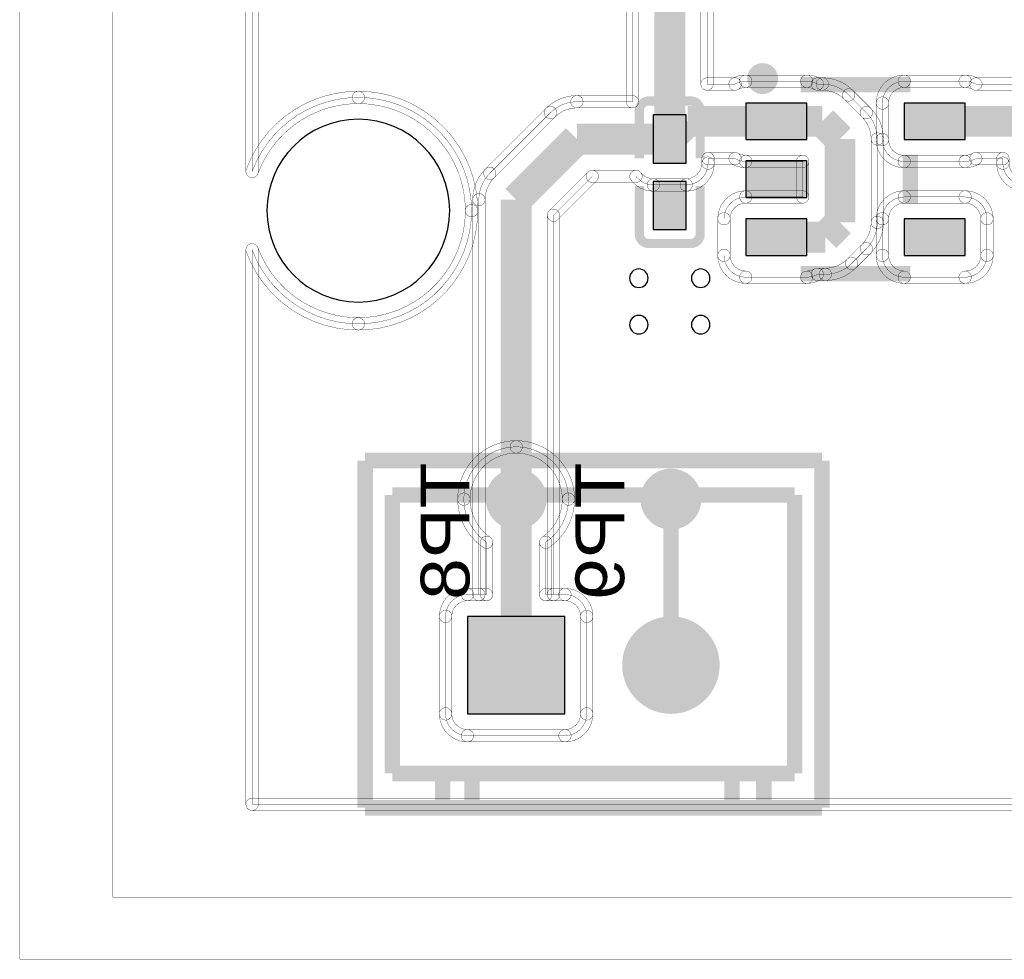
# Model space of a CAD drawing. Header units: millimetres. Extents: x -3.6 to 69.4, y -2.3 to 32.5.
# Tile 1 of 13: x -3.6 to 12.6, y -2.3 to 13.1. Entities that reach past the tile are written whole.
import ezdxf
from ezdxf.enums import TextEntityAlignment as Align

# ---------------------------------------------------------------- set-up
doc = ezdxf.new("R2010")
doc.units = ezdxf.units.MM
for name, color, linetype, true_color in [('Bottom Layer', 7, 'Continuous', 0x0000ff), ('Bottom Silkscreen Layer', 7, 'Continuous', 0x66cc33), ('Hole Layer', 7, 'Continuous', 0x222222), ('Top Layer', 7, 'Continuous', 0xff0000), ('Top Silkscreen Layer', 7, 'Continuous', 0xffcc00)]:
    doc.layers.add(name, color=color, linetype=linetype, true_color=true_color)
doc.styles.get("Standard").update_dxf_attribs({"font": 'arial.ttf'})

msp = doc.modelspace()

# ---------------------------------------------------------------- hatches: boundary and pattern name
at = {"layer": 'Bottom Layer'}
for points in [[(4.091, 5.265, 1), (5.091, 5.265, 1)], [(6.631, 5.265, 1), (7.631, 5.265, 1)], [(3.791, 3.34), (3.791, 1.74), (5.391, 1.74), (5.391, 3.34)], [(6.331, 2.54, 1), (7.931, 2.54, 1)]]:
    msp.add_hatch(color=256, dxfattribs=at).paths.add_polyline_path(points)
at = {"layer": 'Hole Layer'}
for points in [[(4.091, 2.54, 1), (5.091, 2.54, 1)], [(6.631, 2.54, 1), (7.631, 2.54, 1)]]:
    msp.add_hatch(color=256, dxfattribs=at).paths.add_polyline_path(points)
at = {"layer": 'Top Layer'}
for points in [[(9.36, 11.166), (9.36, 11.766), (8.36, 11.766), (8.36, 11.166)], [(11.96, 11.166), (11.96, 11.766), (10.96, 11.766), (10.96, 11.166)], [(6.842, 10.78), (7.382, 10.78), (7.382, 11.57), (6.842, 11.57)], [(9.36, 10.216), (9.36, 10.816), (8.36, 10.816), (8.36, 10.216)], [(6.842, 9.69), (7.382, 9.69), (7.382, 10.48), (6.842, 10.48)], [(9.36, 9.266), (9.36, 9.866), (8.36, 9.866), (8.36, 9.266)], [(11.96, 9.266), (11.96, 9.866), (10.96, 9.866), (10.96, 9.266)], [(3.791, 3.34), (3.791, 1.74), (5.391, 1.74), (5.391, 3.34)], [(6.331, 2.54, 1), (7.931, 2.54, 1)]]:
    msp.add_hatch(color=256, dxfattribs=at).paths.add_polyline_path(points)

# ---------------------------------------------------------------- linework, layer by layer
at = {"layer": 'Bottom Layer', "const_width": 0.00508}
msp.add_lwpolyline([(-2.032, 31.496), (-2.032, -1.27), (67.564, -1.27), (67.564, 31.496)], close=True, dxfattribs=at)
for points in [[(64.744, 9.357), (64.744, 0.257), (0.257, 0.257), (0.257, 9.357, 0.314172), (2, 8.142, 0.414214), (3.858, 10, 0.414214), (2, 11.858, 0.314172), (0.257, 10.643), (0.257, 19.357, 0.314172), (2, 18.142, 0.414214), (3.858, 20, 0.414214), (2, 21.858, 0.314172), (0.257, 20.643), (0.257, 29.744), (64.744, 29.744), (64.744, 20.643, 0.314172), (63, 21.858, 0.414214), (61.142, 20, 0.414214), (63, 18.142, 0.314172), (64.744, 19.357), (64.744, 10.643, 0.314172), (63, 11.858, 0.414214), (61.142, 10, 0.414214), (63, 8.142, 0.314172)], [(0.155, 19.357, -1), (0.358, 19.357), (0.358, 10.643, -1), (0.155, 10.643)], [(0.161, 10.678, -0.314172), (2, 11.96, -1), (2, 11.757, 0.314172), (0.352, 10.608, -1)], [(2, 11.96, -0.414214), (3.96, 10, -1), (3.757, 10, 0.414214), (2, 11.757, -1)], [(3.96, 10, -0.414214), (2, 8.04, -1), (2, 8.243, 0.414214), (3.757, 10, -1)], [(0.155, 9.357, -1), (0.358, 9.357), (0.358, 0.257, -1), (0.155, 0.257)], [(2, 8.04, -0.314172), (0.161, 9.322, -1), (0.352, 9.392, 0.314172), (2, 8.243, -1)], [(3.631, 5.265, -0.414214), (4.591, 6.224, -1), (4.591, 6.021, 0.414214), (3.834, 5.265, -1)], [(4.591, 6.224, -0.414214), (5.55, 5.265, -1), (5.347, 5.265, 0.414214), (4.591, 6.021, -1)], [(3.432, 1.74, 0.414214), (3.791, 1.382), (5.391, 1.382, 0.414214), (5.749, 1.74), (5.749, 3.34, 0.414214), (5.391, 3.698), (5.076, 3.698), (5.076, 4.557, 0.247355), (5.449, 5.265, 0.414214), (4.591, 6.123, 0.414214), (3.732, 5.265, 0.247355), (4.105, 4.557), (4.105, 3.698), (3.791, 3.698, 0.414214), (3.432, 3.34), (3.432, 3.34), (3.432, 1.74)], [(4.048, 4.473, -0.247355), (3.631, 5.265, -1), (3.834, 5.265, 0.247355), (4.163, 4.64, -1)], [(5.55, 5.265, -0.247355), (5.133, 4.473, -1), (5.018, 4.64, 0.247355), (5.347, 5.265, -1)], [(4.004, 4.557, -1), (4.207, 4.557), (4.207, 3.698, -1), (4.004, 3.698)], [(5.177, 3.698, -1), (4.974, 3.698), (4.974, 4.557, -1), (5.177, 4.557)], [(3.331, 3.34, -0.414214), (3.791, 3.8, -1), (3.791, 3.597, 0.414214), (3.534, 3.34, -1)], [(3.791, 3.597, -1), (3.791, 3.8), (4.105, 3.8, -1), (4.105, 3.597)], [(5.076, 3.597, -1), (5.076, 3.8), (5.391, 3.8, -1), (5.391, 3.597)], [(5.391, 3.8, -0.414214), (5.85, 3.34, -1), (5.647, 3.34, 0.414214), (5.391, 3.597, -1)], [(3.331, 3.34, -1), (3.534, 3.34), (3.534, 3.34, -1), (3.331, 3.34)], [(3.331, 3.34, -1), (3.534, 3.34), (3.534, 1.74, -1), (3.331, 1.74)], [(5.85, 1.74, -1), (5.647, 1.74), (5.647, 3.34, -1), (5.85, 3.34)], [(3.791, 1.28, -0.414214), (3.331, 1.74, -1), (3.534, 1.74, 0.414214), (3.791, 1.483, -1)], [(3.331, 1.74, -1), (3.534, 1.74), (3.534, 1.74, -1), (3.331, 1.74)], [(5.85, 1.74, -0.414214), (5.391, 1.28, -1), (5.391, 1.483, 0.414214), (5.647, 1.74, -1)], [(3.791, 1.28, -1), (3.791, 1.483), (5.391, 1.483, -1), (5.391, 1.28)], [(0.257, 0.155, -1), (0.257, 0.358), (64.744, 0.358, -1), (64.744, 0.155)]]:
    msp.add_lwpolyline(points, format="xyb", close=True, dxfattribs=at)
at = {"layer": 'Bottom Layer', "const_width": 0.254}
for points in [[(4.591, 5.265), (4.591, 2.54)], [(7.131, 2.54), (7.131, 5.265)]]:
    msp.add_lwpolyline(points, dxfattribs=at)
at = {"layer": 'Bottom Layer'}
msp.add_lwpolyline([(3.791, 3.34), (3.791, 1.74), (5.391, 1.74), (5.391, 3.34)], close=True, dxfattribs=at)
at = {"layer": 'Hole Layer'}
msp.add_lwpolyline([(0.5, 10, 1), (3.5, 10), (3.5, 10, 1), (0.5, 10)], format="xyb", dxfattribs=at)
for points in [[(6.452, 8.89, 1), (6.756, 8.89, 1)], [(7.468, 8.89, 1), (7.772, 8.89, 1)], [(6.452, 8.128, 1), (6.756, 8.128, 1)], [(7.468, 8.128, 1), (7.772, 8.128, 1)]]:
    msp.add_lwpolyline(points, format="xyb", close=True, dxfattribs=at)
at = {"layer": 'Top Layer', "const_width": 0.00508}
msp.add_lwpolyline([(-3.556, 32.512), (-3.556, -2.286), (68.58, -2.286), (68.58, 32.512)], close=True, dxfattribs=at)
for points in [[(0.155, 19.357, -1), (0.358, 19.357), (0.358, 10.643, -1), (0.155, 10.643)], [(6.398, 13.58, -1), (6.601, 13.58), (6.601, 11.787, -1), (6.398, 11.787)], [(7.826, 12.078, -1), (7.623, 12.078), (7.623, 13.37, -1), (7.826, 13.37)], [(7.724, 11.976, -1), (7.724, 12.18), (8.184, 12.18, -1), (8.184, 11.976)], [(8.135, 12.167, -0.128813), (8.36, 12.226, -1), (8.36, 12.022, 0.128813), (8.234, 11.989, -1)], [(8.36, 12.022, -1), (8.36, 12.226), (9.36, 12.226, -1), (9.36, 12.022)], [(9.36, 12.226, -0.128813), (9.585, 12.167, -1), (9.486, 11.989, 0.128813), (9.36, 12.022, -1)], [(9.536, 11.976, -1), (9.536, 12.18), (9.616, 12.18, -1), (9.616, 11.976)], [(9.616, 12.18, -0.198912), (10.121, 11.971, -1), (9.977, 11.827, 0.198912), (9.616, 11.976, -1)], [(9.616, 11.976, -1), (9.616, 12.18), (9.616, 12.18, -1), (9.616, 11.976)], [(10.5, 11.766, -0.414214), (10.96, 12.226, -1), (10.96, 12.022, 0.414214), (10.704, 11.766, -1)], [(10.96, 12.022, -1), (10.96, 12.226), (11.96, 12.226, -1), (11.96, 12.022)], [(11.96, 12.226, -0.128813), (12.186, 12.167, -1), (12.086, 11.989, 0.128813), (11.96, 12.022, -1)], [(12.136, 11.976, -1), (12.136, 12.18), (12.917, 12.18, -1), (12.917, 11.976)], [(0.161, 10.678, -0.314172), (2, 11.96, -1), (2, 11.757, 0.314172), (0.352, 10.608, -1)], [(2, 11.96, -0.414214), (3.96, 10, -1), (3.757, 10, 0.414214), (2, 11.757, -1)], [(9.977, 11.827, -1), (10.121, 11.971), (10.411, 11.681, -1), (10.267, 11.537)], [(9.977, 11.827, -1), (10.121, 11.971), (10.121, 11.971, -1), (9.977, 11.827)], [(5.082, 11.68, -0.198912), (5.587, 11.889, -1), (5.587, 11.686, 0.198912), (5.226, 11.536, -1)], [(5.587, 11.686, -1), (5.587, 11.889), (6.5, 11.889, -1), (6.5, 11.686)], [(5.587, 11.686, -1), (5.587, 11.889), (5.587, 11.889, -1), (5.587, 11.686)], [(10.5, 11.766, -1), (10.704, 11.766), (10.704, 11.166, -1), (10.5, 11.166)], [(4.23, 10.54, -1), (4.086, 10.683), (5.082, 11.68, -1), (5.226, 11.536)], [(5.226, 11.536, -1), (5.082, 11.68), (5.082, 11.68, -1), (5.226, 11.536)], [(10.411, 11.681, -0.198912), (10.62, 11.176, -1), (10.417, 11.176, 0.198912), (10.267, 11.537, -1)], [(10.267, 11.537, -1), (10.411, 11.681), (10.411, 11.681, -1), (10.267, 11.537)], [(10.62, 9.807, -1), (10.417, 9.807), (10.417, 11.176, -1), (10.62, 11.176)], [(10.62, 11.176, -1), (10.417, 11.176), (10.417, 11.176, -1), (10.62, 11.176)], [(10.5, 11.166, -1), (10.704, 11.166), (10.704, 11.166, -1), (10.5, 11.166)], [(10.96, 10.706, -0.414214), (10.5, 11.166, -1), (10.704, 11.166, 0.414214), (10.96, 10.909, -1)], [(7.842, 10.78, -0.414214), (7.382, 10.32, -1), (7.382, 10.523, 0.414214), (7.639, 10.78, -1)], [(7.842, 10.78, -1), (7.639, 10.78), (7.639, 10.854, -1), (7.842, 10.854)], [(7.74, 10.752, -1), (7.74, 10.955), (8.184, 10.955, -1), (8.184, 10.752)], [(8.36, 10.706, -0.128813), (8.135, 10.765, -1), (8.234, 10.942, 0.128813), (8.36, 10.909, -1)], [(8.36, 10.706, -1), (8.36, 10.909), (9.294, 10.909, -1), (9.294, 10.706)], [(9.395, 10.224, -1), (9.192, 10.224), (9.192, 10.808, -1), (9.395, 10.808)], [(10.96, 10.706, -1), (10.96, 10.909), (11.96, 10.909, -1), (11.96, 10.706)], [(12.186, 10.765, -0.128813), (11.96, 10.706, -1), (11.96, 10.909, 0.128813), (12.086, 10.942, -1)], [(12.136, 10.752, -1), (12.136, 10.955), (12.58, 10.955, -1), (12.58, 10.752)], [(12.681, 10.78, -1), (12.478, 10.78), (12.478, 10.854, -1), (12.681, 10.854)], [(12.938, 10.32, -0.414214), (12.478, 10.78, -1), (12.681, 10.78, 0.414214), (12.938, 10.523, -1)], [(3.877, 10.179, -0.198912), (4.086, 10.683, -1), (4.23, 10.54, 0.198912), (4.08, 10.179, -1)], [(4.23, 10.54, -1), (4.086, 10.683), (4.086, 10.683, -1), (4.23, 10.54)], [(5.275, 9.853, -1), (5.131, 9.997), (5.769, 10.635, -1), (5.912, 10.491)], [(5.841, 10.461, -1), (5.841, 10.664), (6.557, 10.664, -1), (6.557, 10.461)], [(6.842, 10.32, -0.234028), (6.476, 10.501, -1), (6.638, 10.624, 0.234028), (6.842, 10.523, -1)], [(6.842, 10.32, -1), (6.842, 10.523), (7.382, 10.523, -1), (7.382, 10.32)], [(3.877, 10.179, -1), (4.08, 10.179), (4.08, 10.179, -1), (3.877, 10.179)], [(4.08, 3.698, -1), (3.877, 3.698), (3.877, 10.179, -1), (4.08, 10.179)], [(7.9, 9.866, -0.414214), (8.36, 10.326, -1), (8.36, 10.123, 0.414214), (8.103, 9.866, -1)], [(8.36, 10.123, -1), (8.36, 10.326), (9.294, 10.326, -1), (9.294, 10.123)], [(10.5, 9.866, -0.414214), (10.96, 10.326, -1), (10.96, 10.123, 0.414214), (10.704, 9.866, -1)], [(10.602, 9.266, 0.414214), (10.96, 8.908), (11.96, 8.908, 0.414214), (12.318, 9.266), (12.318, 9.866), (12.318, 9.866, 0.414214), (11.96, 10.224), (10.96, 10.224, 0.414214), (10.602, 9.866), (10.602, 9.266)], [(10.96, 10.123, -1), (10.96, 10.326), (11.96, 10.326, -1), (11.96, 10.123)], [(11.96, 10.326, -0.414214), (12.42, 9.866, -1), (12.217, 9.866, 0.414214), (11.96, 10.123, -1)], [(3.96, 10, -0.414214), (2, 8.04, -1), (2, 8.243, 0.414214), (3.757, 10, -1)], [(5.304, 3.698, -1), (5.101, 3.698), (5.101, 9.925, -1), (5.304, 9.925)], [(7.9, 9.866, -1), (8.103, 9.866), (8.103, 9.266, -1), (7.9, 9.266)], [(10.62, 9.807, -0.198912), (10.411, 9.303, -1), (10.267, 9.446, 0.198912), (10.417, 9.807, -1)], [(10.5, 9.866, -1), (10.704, 9.866), (10.704, 9.266, -1), (10.5, 9.266)], [(12.42, 9.266, -1), (12.217, 9.266), (12.217, 9.866, -1), (12.42, 9.866)], [(12.217, 9.866, -1), (12.42, 9.866), (12.42, 9.866, -1), (12.217, 9.866)], [(0.155, 9.357, -1), (0.358, 9.357), (0.358, 0.257, -1), (0.155, 0.257)], [(2, 8.04, -0.314172), (0.161, 9.322, -1), (0.352, 9.392, 0.314172), (2, 8.243, -1)], [(10.169, 9.061, -1), (10.026, 9.205), (10.267, 9.446, -1), (10.411, 9.303)], [(10.411, 9.303, -1), (10.267, 9.446), (10.267, 9.446, -1), (10.411, 9.303)], [(7.9, 9.266, -1), (8.103, 9.266), (8.103, 9.266, -1), (7.9, 9.266)], [(8.36, 8.806, -0.414214), (7.9, 9.266, -1), (8.103, 9.266, 0.414214), (8.36, 9.009, -1)], [(10.169, 9.061, -0.198912), (9.665, 8.852, -1), (9.665, 9.055, 0.198912), (10.026, 9.205, -1)], [(10.169, 9.061, -1), (10.026, 9.205), (10.026, 9.205, -1), (10.169, 9.061)], [(10.96, 8.806, -0.414214), (10.5, 9.266, -1), (10.704, 9.266, 0.414214), (10.96, 9.009, -1)], [(10.5, 9.266, -1), (10.704, 9.266), (10.704, 9.266, -1), (10.5, 9.266)], [(12.42, 9.266, -0.414214), (11.96, 8.806, -1), (11.96, 9.009, 0.414214), (12.217, 9.266, -1)], [(9.585, 8.865, -0.128813), (9.36, 8.806, -1), (9.36, 9.009, 0.128813), (9.486, 9.042, -1)], [(9.536, 8.852, -1), (9.536, 9.055), (9.665, 9.055, -1), (9.665, 8.852)], [(9.665, 8.852, -1), (9.665, 9.055), (9.665, 9.055, -1), (9.665, 8.852)], [(8.36, 8.806, -1), (8.36, 9.009), (9.36, 9.009, -1), (9.36, 8.806)], [(10.96, 8.806, -1), (10.96, 9.009), (11.96, 9.009, -1), (11.96, 8.806)], [(3.331, 3.34, -0.414214), (3.791, 3.8, -1), (3.791, 3.597, 0.414214), (3.534, 3.34, -1)], [(3.791, 3.597, -1), (3.791, 3.8), (3.978, 3.8, -1), (3.978, 3.597)], [(5.203, 3.597, -1), (5.203, 3.8), (5.391, 3.8, -1), (5.391, 3.597)], [(5.391, 3.8, -0.414214), (5.85, 3.34, -1), (5.647, 3.34, 0.414214), (5.391, 3.597, -1)], [(3.331, 3.34, -1), (3.534, 3.34), (3.534, 3.34, -1), (3.331, 3.34)], [(3.331, 3.34, -1), (3.534, 3.34), (3.534, 1.74, -1), (3.331, 1.74)], [(5.85, 1.74, -1), (5.647, 1.74), (5.647, 3.34, -1), (5.85, 3.34)], [(3.791, 1.28, -0.414214), (3.331, 1.74, -1), (3.534, 1.74, 0.414214), (3.791, 1.483, -1)], [(3.331, 1.74, -1), (3.534, 1.74), (3.534, 1.74, -1), (3.331, 1.74)], [(5.85, 1.74, -0.414214), (5.391, 1.28, -1), (5.391, 1.483, 0.414214), (5.647, 1.74, -1)], [(3.791, 1.28, -1), (3.791, 1.483), (5.391, 1.483, -1), (5.391, 1.28)], [(0.257, 0.155, -1), (0.257, 0.358), (64.744, 0.358, -1), (64.744, 0.155)]]:
    msp.add_lwpolyline(points, format="xyb", close=True, dxfattribs=at)
for points in [[(64.744, 0.257), (0.257, 0.257), (0.257, 9.357, 0.314172), (2, 8.142, 0.414214), (3.858, 10, 0.414214), (2, 11.858, 0.314172), (0.257, 10.643), (0.257, 19.357, 0.314172)], [(6.5, 13.58), (6.5, 11.787), (5.587, 11.787), (5.587, 11.787, 0.198912), (5.154, 11.608), (5.154, 11.608), (4.158, 10.611), (4.158, 10.611, 0.198912), (3.978, 10.179), (3.978, 10.179), (3.978, 3.698), (3.791, 3.698, 0.414214), (3.432, 3.34), (3.432, 3.34), (3.432, 1.74), (3.432, 1.74, 0.414214), (3.791, 1.382), (5.391, 1.382, 0.414214), (5.749, 1.74), (5.749, 3.34, 0.414214), (5.391, 3.698), (5.203, 3.698), (5.203, 9.925), (5.841, 10.563), (6.557, 10.563, 0.234028), (6.842, 10.422), (7.382, 10.422, 0.414214), (7.74, 10.78), (7.74, 10.854), (8.184, 10.854, 0.128813), (8.36, 10.808), (9.294, 10.808), (9.294, 10.224), (8.36, 10.224, 0.414214), (8.002, 9.866), (8.002, 9.266), (8.002, 9.266, 0.414214), (8.36, 8.908), (9.36, 8.908, 0.128813), (9.536, 8.954), (9.665, 8.954), (9.665, 8.954, 0.198912), (10.098, 9.133), (10.098, 9.133), (10.339, 9.374), (10.339, 9.374, 0.198912), (10.518, 9.807), (10.518, 11.176), (10.518, 11.176, 0.198912), (10.339, 11.609), (10.339, 11.609), (10.049, 11.899), (10.049, 11.899, 0.198912), (9.616, 12.078), (9.616, 12.078), (9.536, 12.078, 0.128813), (9.36, 12.124), (8.36, 12.124, 0.128813), (8.184, 12.078), (7.724, 12.078), (7.724, 13.37)], [(12.917, 12.078), (12.136, 12.078, 0.128813), (11.96, 12.124), (10.96, 12.124, 0.414214), (10.602, 11.766), (10.602, 11.166), (10.602, 11.166, 0.414214), (10.96, 10.808), (11.96, 10.808, 0.128813), (12.136, 10.854), (12.58, 10.854), (12.58, 10.78, 0.414214), (12.938, 10.422)]]:
    msp.add_lwpolyline(points, format="xyb", dxfattribs=at)
at = {"layer": 'Top Layer', "const_width": 0.508}
for points in [[(7.112, 14.097), (7.112, 11.175)], [(7.112, 11.175), (7.403, 11.466)], [(7.403, 11.466), (8.86, 11.466)], [(9.616, 11.466), (8.86, 11.466)], [(9.906, 11.176), (9.616, 11.466)], [(11.46, 11.466), (12.917, 11.466)], [(4.591, 10.179), (5.587, 11.175)], [(5.587, 11.175), (7.112, 11.175)], [(9.906, 9.807), (9.906, 11.176)], [(4.591, 2.54), (4.591, 10.179)], [(9.665, 9.566), (9.906, 9.807)], [(8.86, 9.566), (9.665, 9.566)]]:
    msp.add_lwpolyline(points, dxfattribs=at)
at = {"layer": 'Top Layer'}
for points in [[(9.36, 11.166), (9.36, 11.766), (8.36, 11.766), (8.36, 11.166)], [(11.96, 11.166), (11.96, 11.766), (10.96, 11.766), (10.96, 11.166)], [(6.842, 10.78), (7.382, 10.78), (7.382, 11.57), (6.842, 11.57)], [(9.36, 10.216), (9.36, 10.816), (8.36, 10.816), (8.36, 10.216)], [(6.842, 9.69), (7.382, 9.69), (7.382, 10.48), (6.842, 10.48)], [(9.36, 9.266), (9.36, 9.866), (8.36, 9.866), (8.36, 9.266)], [(11.96, 9.266), (11.96, 9.866), (10.96, 9.866), (10.96, 9.266)], [(3.791, 3.34), (3.791, 1.74), (5.391, 1.74), (5.391, 3.34)]]:
    msp.add_lwpolyline(points, close=True, dxfattribs=at)
at = {"layer": 'Top Silkscreen Layer', "const_width": 0.254}
msp.add_lwpolyline([(8.509, 12.167, 1), (8.763, 12.167, 1)], format="xyb", close=True, dxfattribs=at)
msp.add_lwpolyline([(8.509, 12.167, 1), (8.763, 12.167, 1)], format="xyb", close=True, dxfattribs=at)
at = {"layer": 'Top Silkscreen Layer'}
for points, const_width in [([(11.06, 12.066), (9.26, 12.066)], 0.254), ([(11.06, 12.066), (9.26, 12.066)], 0.254), ([(7.458, 11.799), (6.766, 11.799)], 0.152), ([(7.458, 11.799), (6.766, 11.799)], 0.152), ([(6.613, 11.646), (6.613, 10.856)], 0.152), ([(6.613, 11.646), (6.613, 10.856)], 0.152), ([(7.611, 10.856), (7.611, 11.646)], 0.152), ([(7.611, 10.856), (7.611, 11.646)], 0.152), ([(11.06, 10.916), (11.06, 10.116)], 0.254), ([(11.06, 10.916), (11.06, 10.116)], 0.254), ([(6.613, 9.614), (6.613, 10.404)], 0.152), ([(6.613, 9.614), (6.613, 10.404)], 0.152), ([(7.611, 10.404), (7.611, 9.614)], 0.152), ([(7.611, 10.404), (7.611, 9.614)], 0.152), ([(7.458, 9.461), (6.766, 9.461)], 0.152), ([(7.458, 9.461), (6.766, 9.461)], 0.152), ([(11.06, 8.966), (9.26, 8.966)], 0.254), ([(11.06, 8.966), (9.26, 8.966)], 0.254), ([(2.111, 5.898), (9.611, 5.898)], 0.254), ([(2.111, 0.198), (2.111, 5.898)], 0.254), ([(2.111, 5.898), (9.611, 5.898)], 0.254), ([(2.111, 0.198), (2.111, 5.898)], 0.254), ([(9.611, 5.898), (9.611, 0.198)], 0.254), ([(9.611, 5.898), (9.611, 0.198)], 0.254), ([(2.559, 5.334), (2.559, 0.762)], 0.254), ([(9.163, 5.334), (2.559, 5.334)], 0.254), ([(2.559, 5.334), (2.559, 0.762)], 0.254), ([(9.163, 5.334), (2.559, 5.334)], 0.254), ([(9.163, 0.762), (9.163, 5.334)], 0.254), ([(9.163, 0.762), (9.163, 5.334)], 0.254), ([(2.559, 0.762), (9.163, 0.762)], 0.254), ([(2.559, 0.762), (9.163, 0.762)], 0.254), ([(3.384, 0.762), (3.384, 0.198)], 0.254), ([(3.384, 0.762), (3.384, 0.198)], 0.254), ([(3.867, 0.762), (3.867, 0.198)], 0.254), ([(3.867, 0.762), (3.867, 0.198)], 0.254), ([(8.134, 0.762), (8.134, 0.198)], 0.254), ([(8.134, 0.762), (8.134, 0.198)], 0.254), ([(8.655, 0.762), (8.655, 0.198)], 0.254), ([(8.655, 0.762), (8.655, 0.198)], 0.254), ([(9.611, 0.198), (2.111, 0.198)], 0.254), ([(9.611, 0.198), (2.111, 0.198)], 0.254)]:
    msp.add_lwpolyline(points, dxfattribs=dict(at, const_width=const_width))
at = {"layer": 'Top Silkscreen Layer', "const_width": 0.152}
for points in [[(6.766, 11.799, 0.414214), (6.613, 11.646)], [(6.766, 11.799, 0.414214), (6.613, 11.646)], [(7.611, 11.646, 0.414214), (7.458, 11.799)], [(7.611, 11.646, 0.414214), (7.458, 11.799)], [(6.766, 9.461, -0.414214), (6.613, 9.614)], [(6.766, 9.461, -0.414214), (6.613, 9.614)], [(7.611, 9.614, -0.414214), (7.458, 9.461)], [(7.611, 9.614, -0.414214), (7.458, 9.461)]]:
    msp.add_lwpolyline(points, format="xyb", dxfattribs=at)

# ---------------------------------------------------------------- texts
at = {"layer": 'Bottom Silkscreen Layer', "text_generation_flag": 2, "width": 1.1}
for s, p in [('TP8', (4.064, 5.866)), ('TP9', (6.604, 5.866))]:
    msp.add_text(s, height=0.8001, rotation=90, dxfattribs=at).set_placement(p, align=Align.BOTTOM_LEFT)

doc.saveas('drawing.dxf')
